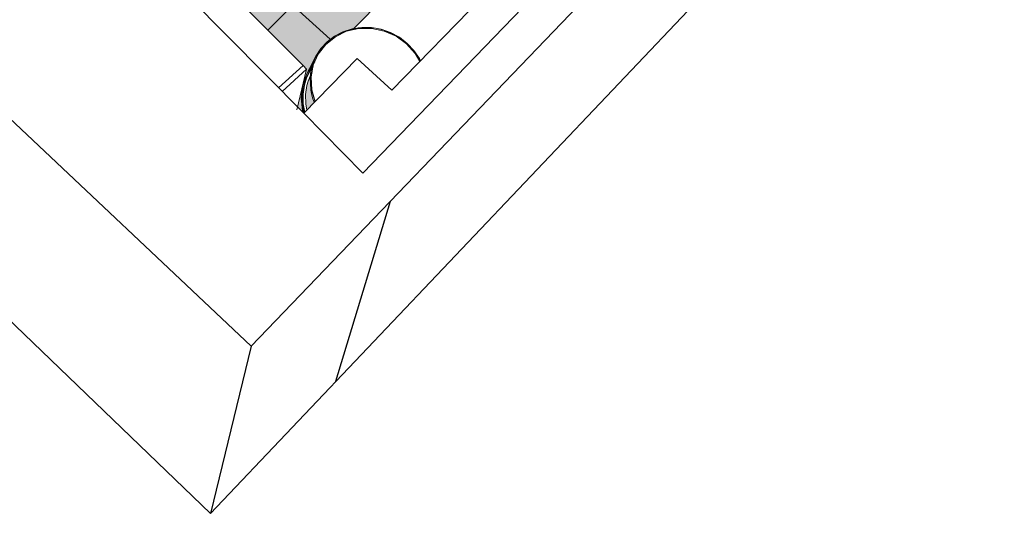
# Model space of a CAD drawing. Header units: centimetres. Extents: x -2274.6 to -2273.04, y 1316.35 to 1317.85.
# Tile 17 of 59: x -2274.06 to -2273.47, y 1316.35 to 1316.64. Entities that reach past the tile are written whole.
import ezdxf

# ---------------------------------------------------------------- set-up
doc = ezdxf.new("R2010")
doc.units = ezdxf.units.CM
for name, color, linetype, lineweight in [('Krawędzie wspólne', 7, 'Continuous', 9), ('Meble', 7, 'Continuous', 9), ('Meble-1', 9, 'Continuous', 9), ('Meble-2', 8, 'Continuous', 9), ('Modele ogólne', 7, 'Continuous', 9), ('Oprawy oświetleniowe', 7, 'Continuous', 9), ('Oprawy oświetleniowe-1', 9, 'Continuous', 9), ('Oprawy oświetleniowe-2', 8, 'Continuous', 9), ('Wzór powierzchni', 7, 'Continuous', 9), ('Wzór powierzchni-1', 250, 'Continuous', 9), ('Wzór powierzchni-7', 9, 'Continuous', 9), ('Wzór powierzchni-8', 8, 'Continuous', 9), ('Ściany', 7, 'Continuous', 9), ('Ściany-1', 250, 'Continuous', 25)]:
    doc.layers.add(name, color=color, linetype=linetype, lineweight=lineweight)
doc.layers.add('Wzór powierzchni-3', color=7, linetype='Continuous', lineweight=9, true_color=0xf1ebe7)

# ---------------------------------------------------------------- blocks, each defined once
blk = doc.blocks.new('FP_9-Aksono')
at = {"layer": 'Wzór powierzchni-3'}
h = blk.add_hatch(color=256, dxfattribs=at)
h.paths.add_polyline_path([(-2273.89378, 1316.58642), (-2273.89301, 1316.58725), (-2273.89341, 1316.58865), (-2273.89379, 1316.59034), (-2273.89417, 1316.5979), (-2273.89267, 1316.60572), (-2273.89053, 1316.6105), (-2273.88957, 1316.61266), (-2273.88815, 1316.61453), (-2273.88801, 1316.61524), (-2273.88502, 1316.62192), (-2273.88054, 1316.62772), (-2273.8748, 1316.63235), (-2273.86804, 1316.63559), (-2273.86468, 1316.63636), (-2273.86418, 1316.63682), (-2273.86409, 1316.63682), (-2273.86398, 1316.63701), (-2273.83077, 1316.67087), (-2273.8307, 1316.67089), (-2273.83064, 1316.67088), (-2273.83058, 1316.67089), (-2273.83059, 1316.67116), (-2273.82683, 1316.675), (-2273.82644, 1316.67501), (-2273.8222, 1316.67116), (-2273.82212, 1316.67095), (-2273.82212, 1316.67084), (-2273.82199, 1316.67092), (-2273.79547, 1316.64717), (-2273.78619, 1316.65674), (-2273.78457, 1316.66176), (-2273.78716, 1316.66272), (-2273.7949, 1316.66722), (-2273.80171, 1316.67294), (-2273.80736, 1316.67969), (-2273.80812, 1316.68103), (-2273.81007, 1316.68312), (-2273.81543, 1316.69106), (-2273.81937, 1316.69963), (-2273.8218, 1316.70861), (-2273.8219, 1316.70971), (-2273.82272, 1316.71004), (-2273.82299, 1316.71032), (-2273.82299, 1316.71041), (-2273.82218, 1316.71266), (-2273.82263, 1316.7181), (-2273.82192, 1316.72677), (-2273.81928, 1316.73668), (-2273.81548, 1316.7448), (-2273.81029, 1316.75212), (-2273.80386, 1316.75847), (-2273.79635, 1316.76366), (-2273.78798, 1316.76756), (-2273.77897, 1316.77008), (-2273.76956, 1316.77114), (-2273.75999, 1316.77072), (-2273.75053, 1316.76884), (-2273.74142, 1316.76553), (-2273.7329, 1316.76089), (-2273.72609, 1316.75569), (-2273.75617, 1316.79749), (-2273.75718, 1316.79932), (-2273.75788, 1316.80147), (-2273.75811, 1316.80316), (-2273.75788, 1316.80568), (-2273.75387, 1316.81708), (-2273.75364, 1316.81764), (-2273.75253, 1316.81923), (-2273.75153, 1316.82043), (-2273.74942, 1316.82197), (-2273.74333, 1316.82552), (-2273.74046, 1316.8334), (-2273.7398, 1316.83452), (-2273.73919, 1316.83533), (-2273.73805, 1316.83653), (-2273.73718, 1316.8373), (-2273.73515, 1316.83874), (-2273.7331, 1316.83994), (-2273.67568, 1316.87324), (-2273.66182, 1316.89553), (-2273.661, 1316.89664), (-2273.6603, 1316.89735), (-2273.65877, 1316.8988), (-2273.65747, 1316.89978), (-2273.65576, 1316.90094), (-2273.65406, 1316.90181), (-2273.65331, 1316.90212), (-2273.65216, 1316.90254), (-2273.64999, 1316.90295), (-2273.6488, 1316.90295), (-2273.64788, 1316.90289), (-2273.64596, 1316.90228), (-2273.64503, 1316.90196), (-2273.64342, 1316.90087), (-2273.64198, 1316.89929), (-2273.60224, 1316.84643), (-2273.57711, 1316.87235), (-2273.63716, 1316.92254), (-2273.6388, 1316.92161), (-2273.64178, 1316.9241), (-2273.64115, 1316.92587), (-2273.64437, 1316.92857), (-2273.60529, 1317.03809), (-2273.55202, 1317.09121), (-2273.45917, 1317.01676), (-2273.43427, 1317.04229), (-2273.43418, 1317.04219), (-2273.43421, 1317.04245), (-2273.43081, 1317.0459), (-2273.43075, 1317.04584), (-2273.43073, 1317.04584), (-2273.43075, 1317.04601), (-2273.39857, 1317.07898), (-2273.39851, 1317.07902), (-2273.39844, 1317.07907), (-2273.39836, 1317.07902), (-2273.39839, 1317.07925), (-2273.39503, 1317.08265), (-2273.39497, 1317.08259), (-2273.39495, 1317.0826), (-2273.39497, 1317.08276), (-2273.3632, 1317.11531), (-2273.36315, 1317.11535), (-2273.36308, 1317.11541), (-2273.36299, 1317.11535), (-2273.36302, 1317.11557), (-2273.35981, 1317.11887), (-2273.35945, 1317.11888), (-2273.35525, 1317.11557), (-2273.35517, 1317.11528), (-2273.35503, 1317.11533), (-2273.3313, 1317.0969), (-2273.2474, 1317.18387), (-2273.31785, 1317.23712), (-2273.36323, 1317.19114), (-2273.37073, 1317.19689), (-2273.36958, 1317.19938), (-2273.42652, 1317.24302), (-2273.42954, 1317.22014), (-2273.42979, 1317.21969), (-2273.43046, 1317.21684), (-2273.43283, 1317.21256), (-2273.43652, 1317.20888), (-2273.43951, 1317.20715), (-2273.44134, 1317.20614), (-2273.44669, 1317.2046), (-2273.4486, 1317.2043), (-2273.45307, 1317.20427), (-2273.45805, 1317.20506), (-2273.46003, 1317.2055), (-2273.46454, 1317.2074), (-2273.46954, 1317.2106), (-2273.47254, 1317.21336), (-2273.47395, 1317.215), (-2273.47497, 1317.21632), (-2273.47669, 1317.21945), (-2273.47749, 1317.22155), (-2273.47829, 1317.22418), (-2273.47861, 1317.22931), (-2273.47749, 1317.23421), (-2273.47501, 1317.23861), (-2273.47132, 1317.24224), (-2273.46853, 1317.24395), (-2273.46597, 1317.24517), (-2273.4652, 1317.24542), (-2273.46329, 1317.24602), (-2273.45236, 1317.26282), (-2273.45947, 1317.26828), (-2273.5197, 1317.20914), (-2273.52109, 1317.2054), (-2273.52576, 1317.20081), (-2273.52588, 1317.20089), (-2273.59895, 1317.12911), (-2273.59908, 1317.12922), (-2273.59929, 1317.12859), (-2273.60409, 1317.12387), (-2273.60544, 1317.12496), (-2273.97766, 1316.75949), (-2273.97808, 1316.75651), (-2273.98354, 1316.75115), (-2273.98375, 1316.75134), (-2273.98378, 1316.75112), (-2274.02063, 1316.71493), (-2274.01887, 1316.71315), (-2274.00429, 1316.72606), (-2273.89204, 1316.61292), (-2273.89742, 1316.59011), (-2273.89378, 1316.58642)])
h.paths.add_polyline_path([(-2273.89183, 1316.58841), (-2273.88698, 1316.59338), (-2273.88901, 1316.60045), (-2273.88935, 1316.60805), (-2273.88886, 1316.61067), (-2273.89135, 1316.60512), (-2273.89271, 1316.59775), (-2273.89234, 1316.59019), (-2273.89213, 1316.58948)])
h.paths.add_polyline_path([(-2273.82614, 1316.66691), (-2273.826, 1316.66699), (-2273.82628, 1316.66695), (-2273.82614, 1316.66691)])
h.paths.add_polyline_path([(-2273.42631, 1317.04227), (-2273.4263, 1317.04234), (-2273.42631, 1317.04228), (-2273.42631, 1317.04227)])
h.paths.add_polyline_path([(-2273.39054, 1317.07907), (-2273.39052, 1317.07913), (-2273.39054, 1317.07907)])
h.paths.add_polyline_path([(-2273.35859, 1317.11193), (-2273.35858, 1317.11199), (-2273.3586, 1317.11193)])
h.paths.add_polyline_path([(-2273.45205, 1317.20536), (-2273.44705, 1317.20566), (-2273.44187, 1317.20715), (-2273.43739, 1317.20976), (-2273.43717, 1317.20994), (-2273.43389, 1317.21321), (-2273.43156, 1317.21742), (-2273.43054, 1317.2221), (-2273.43095, 1317.22717), (-2273.43256, 1317.23176), (-2273.43551, 1317.23621), (-2273.43946, 1317.23998), (-2273.4444, 1317.24295), (-2273.44486, 1317.24316), (-2273.44976, 1317.24491), (-2273.45076, 1317.24507), (-2273.45133, 1317.24516), (-2273.46817, 1317.21093), (-2273.46361, 1317.20817), (-2273.46328, 1317.208), (-2273.45821, 1317.20618), (-2273.45794, 1317.20612), (-2273.45336, 1317.20544), (-2273.45257, 1317.20539)])
h.paths.add_polyline_path([(-2273.46916, 1317.21175), (-2273.45265, 1317.24535), (-2273.45529, 1317.2457), (-2273.45567, 1317.24573), (-2273.46084, 1317.24542), (-2273.46621, 1317.24382), (-2273.46624, 1317.24381), (-2273.47045, 1317.24137), (-2273.47073, 1317.24114), (-2273.47404, 1317.23782), (-2273.47632, 1317.23378), (-2273.47738, 1317.22912), (-2273.47704, 1317.22414), (-2273.47543, 1317.21945), (-2273.47254, 1317.215), (-2273.46917, 1317.21176)])
h.paths.add_polyline_path([(-2273.42982, 1317.2275), (-2273.42769, 1317.24391), (-2273.4453, 1317.25741), (-2273.4508, 1317.24623), (-2273.44821, 1317.24557), (-2273.4462, 1317.245), (-2273.44235, 1317.24316), (-2273.43863, 1317.24067), (-2273.4345, 1317.23673), (-2273.43215, 1317.23344), (-2273.43132, 1317.23176), (-2273.42986, 1317.22761)])
h.paths.add_polyline_path([(-2273.46156, 1317.2464), (-2273.4606, 1317.2465), (-2273.45536, 1317.2468), (-2273.45208, 1317.24651), (-2273.44633, 1317.25821), (-2273.45136, 1317.26206), (-2273.46153, 1317.24644)])
blk = doc.blocks.new('FP_37-Aksono')
at = {"layer": 'Wzór powierzchni'}
for p, q in [((-2273.87785, 1316.63081), (-2273.99646, 1316.73867)), ((-2273.91517, 1316.63624), (-2273.8205, 1316.7321))]:
    blk.add_line(p, q, dxfattribs=at)
at = {"layer": 'Wzór powierzchni-7'}
blk.add_line((-2273.87731, 1316.63032), (-2273.87764, 1316.63062), dxfattribs=at)
at = {"layer": 'Wzór powierzchni-8'}
blk.add_line((-2273.87764, 1316.63062), (-2273.8778, 1316.63077), dxfattribs=at)

msp = doc.modelspace()

# ---------------------------------------------------------------- linework, layer by layer
at = {"layer": 'Krawędzie wspólne'}
msp.add_line((-2273.53364, 1316.88717), (-2273.85838, 1316.55056), dxfattribs=at)
at = {"layer": 'Meble'}
msp.add_line((-2273.86373, 1316.63727), (-2273.8308, 1316.67089), dxfattribs=at)
at = {"layer": 'Meble-1'}
for p, q in [((-2273.86423, 1316.63682), (-2273.86468, 1316.63636)), ((-2273.86417, 1316.63686), (-2273.86423, 1316.63682)), ((-2273.86409, 1316.63682), (-2273.86407, 1316.63689)), ((-2273.86396, 1316.63689), (-2273.86403, 1316.6369)), ((-2273.8636, 1316.6366), (-2273.86382, 1316.6368))]:
    msp.add_line(p, q, dxfattribs=at)
msp.add_polyline3d([(-2273.86384, 1316.63682, 0), (-2273.8639, 1316.63686, 0), (-2273.86396, 1316.63689, 0)], dxfattribs=at)
at = {"layer": 'Meble-2'}
msp.add_line((-2273.86406, 1316.63693), (-2273.86378, 1316.63721), dxfattribs=at)
for points in [[(-2273.86404, 1316.6369, 0), (-2273.86411, 1316.63689, 0), (-2273.86417, 1316.63686, 0)], [(-2273.86407, 1316.63692, 0), (-2273.86405, 1316.63694, 0), (-2273.864, 1316.63696, 0), (-2273.86393, 1316.63698, 0), (-2273.86385, 1316.637, 0), (-2273.86375, 1316.63701, 0), (-2273.86365, 1316.63701, 0)]]:
    msp.add_polyline3d(points, dxfattribs=at)
at = {"layer": 'Modele ogólne'}
for p, q in [((-2273.89417, 1316.61507), (-2274.00223, 1316.72399)), ((-2273.89417, 1316.61507), (-2273.90878, 1316.60167)), ((-2273.90878, 1316.60167), (-2273.89417, 1316.61507)), ((-2273.89204, 1316.61292), (-2273.89417, 1316.61507)), ((-2273.90665, 1316.59951), (-2273.89204, 1316.61292)), ((-2273.89779, 1316.58854), (-2273.89204, 1316.61292))]:
    msp.add_line(p, q, dxfattribs=at)
at = {"layer": 'Oprawy oświetleniowe'}
for p, q in [((-2273.89134, 1316.61129), (-2273.88641, 1316.62064)), ((-2273.88859, 1316.61309), (-2273.88856, 1316.61322)), ((-2273.88935, 1316.60801), (-2273.88897, 1316.60058)), ((-2273.88897, 1316.60058), (-2273.88693, 1316.59343))]:
    msp.add_line(p, q, dxfattribs=at)
for points in [[(-2273.83219, 1316.62803, 0), (-2273.83844, 1316.63258, 0), (-2273.84552, 1316.63573, 0), (-2273.85307, 1316.63731, 0), (-2273.86071, 1316.63726, 0), (-2273.86808, 1316.63558, 0), (-2273.8748, 1316.63234, 0), (-2273.88054, 1316.62772, 0), (-2273.88502, 1316.62192, 0), (-2273.88801, 1316.61524, 0), (-2273.88935, 1316.60801, 0)], [(-2273.83182, 1316.62835, 0), (-2273.8365, 1316.63196, 0), (-2273.84173, 1316.63479, 0), (-2273.84734, 1316.63676, 0), (-2273.85318, 1316.63781, 0), (-2273.85906, 1316.63791, 0), (-2273.86481, 1316.63705, 0), (-2273.87027, 1316.63528, 0), (-2273.87529, 1316.63266, 0), (-2273.87973, 1316.62926, 0), (-2273.88348, 1316.6252, 0), (-2273.88641, 1316.62064, 0)], [(-2273.83219, 1316.62803, 0), (-2273.83844, 1316.63258, 0), (-2273.84552, 1316.63573, 0), (-2273.85307, 1316.63731, 0), (-2273.86071, 1316.63726, 0), (-2273.86808, 1316.63558, 0), (-2273.8748, 1316.63235, 0), (-2273.88054, 1316.62772, 0), (-2273.88502, 1316.62192, 0)], [(-2273.82417, 1316.61748, 0), (-2273.82706, 1316.6223, 0), (-2273.83219, 1316.62803, 0)], [(-2273.82417, 1316.61748, 0), (-2273.82706, 1316.6223, 0), (-2273.83219, 1316.62803, 0)], [(-2273.83182, 1316.62835, 0), (-2273.82778, 1316.62407, 0), (-2273.82451, 1316.61925, 0), (-2273.82388, 1316.61787, 0)], [(-2273.88801, 1316.61524, 0), (-2273.88935, 1316.60801, 0), (-2273.88898, 1316.60058, 0), (-2273.88694, 1316.59343, 0)], [(-2273.89119, 1316.61157, 0), (-2273.89196, 1316.61006, 0), (-2273.89434, 1316.60329, 0)], [(-2273.89444, 1316.60281, 0), (-2273.89525, 1316.59559, 0), (-2273.89447, 1316.58805, 0), (-2273.89413, 1316.58663, 0)]]:
    msp.add_polyline3d(points, dxfattribs=at)
at = {"layer": 'Oprawy oświetleniowe-1'}
for p, q in [((-2273.89104, 1316.61167), (-2273.88866, 1316.61545)), ((-2273.88844, 1316.61586), (-2273.8907, 1316.61244)), ((-2273.88865, 1316.61546), (-2273.88791, 1316.61643)), ((-2273.88808, 1316.61633), (-2273.88842, 1316.61588)), ((-2273.88791, 1316.61654), (-2273.88804, 1316.61637)), ((-2273.88761, 1316.61691), (-2273.88783, 1316.61664)), ((-2273.88714, 1316.61747), (-2273.88759, 1316.61693)), ((-2273.88739, 1316.61839), (-2273.88743, 1316.6183)), ((-2273.88859, 1316.61309), (-2273.88937, 1316.60801)), ((-2273.88937, 1316.60801), (-2273.88859, 1316.61309)), ((-2273.889, 1316.61408), (-2273.88905, 1316.61399)), ((-2273.88896, 1316.61349), (-2273.88905, 1316.61336)), ((-2273.88888, 1316.59737), (-2273.88822, 1316.59516)), ((-2273.89419, 1316.58967), (-2273.89358, 1316.58679))]:
    msp.add_line(p, q, dxfattribs=at)
msp.add_polyline3d([(-2273.89315, 1316.60542, 0), (-2273.89459, 1316.59768, 0), (-2273.8942, 1316.58973, 0)], dxfattribs=at)
at = {"layer": 'Oprawy oświetleniowe-2'}
for p, q in [((-2273.84583, 1316.6362), (-2273.85073, 1316.63736)), ((-2273.88502, 1316.62192), (-2273.88801, 1316.61524)), ((-2273.886, 1316.62121), (-2273.88631, 1316.62063)), ((-2273.82387, 1316.61781), (-2273.82638, 1316.62202)), ((-2273.88856, 1316.61522), (-2273.88967, 1316.61026)), ((-2273.88852, 1316.61485), (-2273.88876, 1316.6145)), ((-2273.88804, 1316.6151), (-2273.88859, 1316.61309)), ((-2273.88858, 1316.61315), (-2273.88804, 1316.6151)), ((-2273.88743, 1316.6183), (-2273.88855, 1316.61527)), ((-2273.88822, 1316.61518), (-2273.88852, 1316.61477)), ((-2273.8882, 1316.61529), (-2273.8885, 1316.61488)), ((-2273.88789, 1316.61646), (-2273.88718, 1316.61733)), ((-2273.88634, 1316.62057), (-2273.88739, 1316.61839)), ((-2273.8907, 1316.61244), (-2273.89119, 1316.61157)), ((-2273.88969, 1316.60909), (-2273.88979, 1316.60887)), ((-2273.88855, 1316.61473), (-2273.889, 1316.61408)), ((-2273.88884, 1316.6144), (-2273.88898, 1316.61419)), ((-2273.88886, 1316.61363), (-2273.88892, 1316.61354)), ((-2273.88811, 1316.61469), (-2273.88884, 1316.61366)), ((-2273.89295, 1316.60465), (-2273.89335, 1316.60335)), ((-2273.88952, 1316.60035), (-2273.88888, 1316.59737)), ((-2273.89431, 1316.5882), (-2273.89509, 1316.59571)), ((-2273.89389, 1316.58642), (-2273.89431, 1316.58817))]:
    msp.add_line(p, q, dxfattribs=at)
for points in [[(-2273.86122, 1316.63758, 0), (-2273.86831, 1316.63592, 0), (-2273.87513, 1316.63264, 0), (-2273.88096, 1316.62794, 0), (-2273.88341, 1316.62513, 0)], [(-2273.85075, 1316.63737, 0), (-2273.85307, 1316.63768, 0), (-2273.86083, 1316.63763, 0), (-2273.86119, 1316.63758, 0)], [(-2273.83192, 1316.62829, 0), (-2273.83823, 1316.63287, 0), (-2273.84541, 1316.63607, 0), (-2273.8458, 1316.63619, 0)], [(-2273.82639, 1316.62203, 0), (-2273.82667, 1316.62243, 0), (-2273.83187, 1316.62825, 0)], [(-2273.88344, 1316.62508, 0), (-2273.88551, 1316.62205, 0), (-2273.88598, 1316.62123, 0)], [(-2273.89509, 1316.59572, 0), (-2273.89425, 1316.60313, 0), (-2273.89181, 1316.61014, 0), (-2273.89104, 1316.61167, 0)], [(-2273.88903, 1316.61412, 0), (-2273.88992, 1316.61271, 0), (-2273.89312, 1316.60556, 0), (-2273.89456, 1316.59781, 0), (-2273.89417, 1316.58986, 0), (-2273.89353, 1316.58685, 0)], [(-2273.88905, 1316.61399, 0), (-2273.88995, 1316.61258, 0), (-2273.89314, 1316.60545, 0)], [(-2273.88905, 1316.61336, 0), (-2273.88971, 1316.61243, 0), (-2273.89211, 1316.6074, 0), (-2273.89295, 1316.60466, 0)], [(-2273.88967, 1316.61024, 0), (-2273.88991, 1316.60793, 0), (-2273.88954, 1316.60045, 0)], [(-2273.8888, 1316.61099, 0), (-2273.88905, 1316.6106, 0), (-2273.88969, 1316.60911, 0)], [(-2273.89335, 1316.60335, 0), (-2273.89417, 1316.59782, 0), (-2273.89407, 1316.59217, 0), (-2273.89312, 1316.58708, 0)], [(-2273.88983, 1316.60876, 0), (-2273.89119, 1316.6056, 0), (-2273.89192, 1316.60304, 0)], [(-2273.88938, 1316.60787, 0), (-2273.88901, 1316.60045, 0), (-2273.887, 1316.59338, 0)], [(-2273.887, 1316.59337, 0), (-2273.88901, 1316.60045, 0), (-2273.88938, 1316.60787, 0)], [(-2273.89192, 1316.60304, 0), (-2273.89272, 1316.59762, 0), (-2273.89259, 1316.5921, 0), (-2273.89187, 1316.58837, 0)], [(-2273.88822, 1316.59516, 0), (-2273.88742, 1316.59303, 0), (-2273.88739, 1316.59296, 0)]]:
    msp.add_polyline3d(points, dxfattribs=at)
at = {"layer": 'Ściany'}
for p, q in [((-2273.85838, 1316.55056), (-2273.53364, 1316.88717)), ((-2273.85838, 1316.55056), (-2273.89378, 1316.58642)), ((-2273.89378, 1316.58642), (-2273.85838, 1316.55056))]:
    msp.add_line(p, q, dxfattribs=at)
at = {"layer": 'Ściany-1'}
for p, q in [((-2273.92524, 1316.44691), (-2273.04206, 1317.3674)), ((-2273.9495, 1316.34673), (-2273.14378, 1317.19646)), ((-2273.54978, 1316.90053), (-2273.84093, 1316.60029)), ((-2274.31891, 1316.81832), (-2273.92524, 1316.44691)), ((-2273.89378, 1316.58642), (-2274.08272, 1316.77783)), ((-2274.30259, 1316.68641), (-2273.9495, 1316.34673)), ((-2273.86176, 1316.61922), (-2273.89378, 1316.58642)), ((-2273.84093, 1316.60029), (-2273.86176, 1316.61922)), ((-2273.87449, 1316.42584), (-2273.84185, 1316.53382)), ((-2273.92524, 1316.44691), (-2273.9495, 1316.34673))]:
    msp.add_line(p, q, dxfattribs=at)

# ---------------------------------------------------------------- block references
at = {"layer": 'Wzór powierzchni'}
msp.add_blockref('FP_37-Aksono', (0, 0), dxfattribs=at)
at = {"layer": 'Wzór powierzchni-1'}
msp.add_blockref('FP_9-Aksono', (0, 0), dxfattribs=at)

doc.saveas('drawing.dxf')
